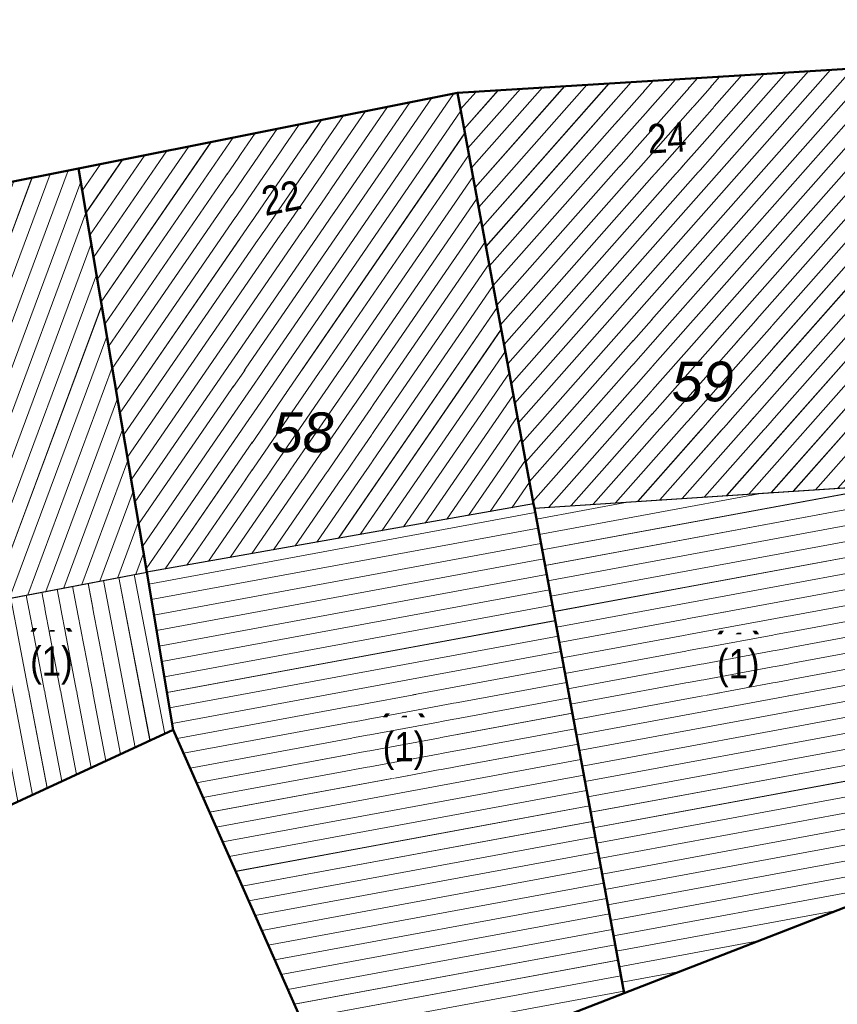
# Model space of a CAD drawing. Header units: millimetres. Extents: x 32365810 to 32368499, y 5620272 to 5622478.
# Tile 250 of 256: x 32366701 to 32366721, y 5620848 to 5620871. Entities that reach past the tile are written whole.
import ezdxf

# ---------------------------------------------------------------- set-up
doc = ezdxf.new("R2010")
doc.units = ezdxf.units.MM
for name, pattern in [('1600.1047', [0]), ('1600.2028', [0]), ('1600.2505', [0])]:
    doc.linetypes.add(name, pattern=pattern)
doc.layers.get('0').update_dxf_attribs({"color": 1, "linetype": 'CONTINUOUS'})
for name, color, linetype in [('_K_Ebene 32', 251, 'CONTINUOUS'), ('_K_Gebäude', 251, 'CONTINUOUS'), ('_K_Lagebezeichnungen', 251, 'CONTINUOUS'), ('Ebene 32', 7, 'CONTINUOUS')]:
    doc.layers.add(name, color=color, linetype=linetype)
doc.layers.add('_K_Flurstücke_Grenzpunkte', color=251, linetype='CONTINUOUS', lineweight=50)
for name, color, linetype, transparency in [('Flurstücke_Grenzpunkte', 11, 'CONTINUOUS', 0.75), ('Gebäude', 31, 'CONTINUOUS', 0.75), ('Lagebezeichnungen', 12, 'CONTINUOUS', 0.75)]:
    doc.layers.add(name, color=color, linetype=linetype, transparency=transparency)
doc.styles.add('Flurstücksnummer - K 10 700', font='ariali.ttf')
doc.styles.add('Hausnummern NRW', font='arial.ttf', dxfattribs={"width": 0.85})

# ---------------------------------------------------------------- blocks, each defined once
blk = doc.blocks.new('O741')
at = {"layer": 'Flurstücke_Grenzpunkte', "color": 7, "linetype": '1600.2028', "lineweight": 35}
for p, q in [((32366202.682, 5622225.469), (32366194.398, 5622223.817)), ((32366204.311, 5622215.826), (32366202.682, 5622225.469)), ((32366194.398, 5622223.817), (32366198.561, 5622214.728)), ((32366204.947, 5622212.058), (32366204.311, 5622215.826)), ((32366198.561, 5622214.728), (32366200.684, 5622210.093)), ((32366200.684, 5622210.093), (32366204.947, 5622212.058))]:
    blk.add_line(p, q, dxfattribs=at)
at = {"layer": 'Flurstücke_Grenzpunkte', "color": 7, "lineweight": 18, "insert": (32366199.511, 5622218.121), "char_height": 0.95, "attachment_point": 8, "line_spacing_factor": 0.69, "style": 'Flurstücksnummer - K 10 700', "bg_fill": 2}
blk.add_mtext('57', dxfattribs=at)
blk = doc.blocks.new('O749')
at = {"layer": 'Flurstücke_Grenzpunkte', "color": 7, "linetype": '1600.2028', "lineweight": 35}
for p, q in [((32366222.895, 5622208.558), (32366215.716, 5622205.769)), ((32366215.716, 5622205.769), (32366208.892, 5622203.117))]:
    blk.add_line(p, q, dxfattribs=at)
blk = doc.blocks.new('O935')
at = {"layer": 'Flurstücke_Grenzpunkte', "color": 7, "linetype": '1600.2028', "lineweight": 35}
for p, q in [((32366221.717, 5622227.891), (32366211.739, 5622227.276)), ((32366222.325, 5622217.926), (32366221.717, 5622227.891)), ((32366211.739, 5622227.276), (32366213.555, 5622217.455)), ((32366222.895, 5622208.558), (32366222.325, 5622217.926)), ((32366213.555, 5622217.455), (32366213.573, 5622217.357)), ((32366213.573, 5622217.357), (32366215.716, 5622205.769)), ((32366222.895, 5622208.558), (32366215.716, 5622205.769))]:
    blk.add_line(p, q, dxfattribs=at)
at = {"layer": 'Flurstücke_Grenzpunkte', "color": 7, "lineweight": 18, "insert": (32366217.593, 5622219.892), "char_height": 0.95, "attachment_point": 8, "line_spacing_factor": 0.69, "style": 'Flurstücksnummer - K 10 700', "bg_fill": 2}
blk.add_mtext('59', dxfattribs=at)
blk = doc.blocks.new('O1052')
at = {"layer": 'Flurstücke_Grenzpunkte', "color": 7, "linetype": '1600.2028', "lineweight": 35}
for p, q in [((32366211.739, 5622227.276), (32366202.682, 5622225.469)), ((32366211.739, 5622227.276), (32366213.555, 5622217.455)), ((32366204.311, 5622215.826), (32366202.682, 5622225.469)), ((32366213.555, 5622217.455), (32366213.573, 5622217.357)), ((32366213.573, 5622217.357), (32366215.716, 5622205.769)), ((32366204.947, 5622212.058), (32366204.311, 5622215.826)), ((32366204.947, 5622212.058), (32366208.892, 5622203.117)), ((32366215.716, 5622205.769), (32366208.892, 5622203.117))]:
    blk.add_line(p, q, dxfattribs=at)
at = {"layer": 'Flurstücke_Grenzpunkte', "color": 7, "lineweight": 18, "insert": (32366208.038, 5622218.678), "char_height": 0.95, "attachment_point": 8, "line_spacing_factor": 0.69, "style": 'Flurstücksnummer - K 10 700', "bg_fill": 2}
blk.add_mtext('58', dxfattribs=at)
blk = doc.blocks.new('O1182')
at = {"layer": 'Flurstücke_Grenzpunkte', "color": 7, "linetype": '1600.2028', "lineweight": 35}
for p, q in [((32366200.684, 5622210.093), (32366204.947, 5622212.058)), ((32366204.947, 5622212.058), (32366208.892, 5622203.117))]:
    blk.add_line(p, q, dxfattribs=at)
blk = doc.blocks.new('O1415')
at = {"layer": 'Flurstücke_Grenzpunkte', "color": 7, "linetype": '1600.2028', "lineweight": 35}
for p, q in [((32366221.717, 5622227.891), (32366211.739, 5622227.276)), ((32366211.739, 5622227.276), (32366202.682, 5622225.469)), ((32366202.682, 5622225.469), (32366194.398, 5622223.817))]:
    blk.add_line(p, q, dxfattribs=at)
blk = doc.blocks.new('O2271')
at = {"layer": 'Gebäude', "color": 7, "linetype": '1600.2505', "lineweight": 18}
for p, q in [((32366202.682, 5622225.469), (32366194.398, 5622223.817)), ((32366204.311, 5622215.826), (32366202.682, 5622225.469)), ((32366194.398, 5622223.817), (32366198.561, 5622214.728)), ((32366198.561, 5622214.728), (32366204.311, 5622215.826))]:
    blk.add_line(p, q, dxfattribs=at)
at = {"layer": 'Lagebezeichnungen', "color": 7, "lineweight": 18, "insert": (32366198.63, 5622222.885), "char_height": 0.7, "attachment_point": 8, "rotation": 11.2538, "line_spacing_factor": 0.69, "style": 'Hausnummern NRW', "bg_fill": 2}
blk.add_mtext('20', dxfattribs=at)
blk = doc.blocks.new('O2283')
at = {"layer": 'Gebäude', "color": 7, "linetype": '1600.2505', "lineweight": 18}
for p, q in [((32366222.325, 5622217.926), (32366213.573, 5622217.357)), ((32366222.325, 5622217.926), (32366222.895, 5622208.558)), ((32366213.573, 5622217.357), (32366215.716, 5622205.769)), ((32366215.716, 5622205.769), (32366222.895, 5622208.558))]:
    blk.add_line(p, q, dxfattribs=at)
at = {"layer": 'Ebene 32', "color": 7, "lineweight": 18, "insert": (32366218.443, 5622213.076), "char_height": 0.7, "attachment_point": 8, "line_spacing_factor": 0.69, "style": 'Hausnummern NRW', "bg_fill": 2}
blk.add_mtext('(1)', dxfattribs=at)
blk = doc.blocks.new('O2302')
at = {"layer": 'Gebäude', "color": 7, "linetype": '1600.2505', "lineweight": 18}
for p, q in [((32366213.555, 5622217.455), (32366204.311, 5622215.826)), ((32366213.573, 5622217.357), (32366213.555, 5622217.455)), ((32366213.573, 5622217.357), (32366215.716, 5622205.769)), ((32366204.311, 5622215.826), (32366204.947, 5622212.058)), ((32366204.947, 5622212.058), (32366208.892, 5622203.117)), ((32366208.892, 5622203.117), (32366215.716, 5622205.769))]:
    blk.add_line(p, q, dxfattribs=at)
at = {"layer": 'Ebene 32', "color": 7, "lineweight": 18, "insert": (32366210.458, 5622211.098), "char_height": 0.7, "attachment_point": 8, "line_spacing_factor": 0.69, "style": 'Hausnummern NRW', "bg_fill": 2}
blk.add_mtext('(1)', dxfattribs=at)
blk = doc.blocks.new('O2689')
at = {"layer": 'Gebäude', "color": 7, "linetype": '1600.2505', "lineweight": 18}
for p, q in [((32366233.147, 5622207.847), (32366236.264, 5622209.1)), ((32366236.264, 5622209.1), (32366238.723, 5622203.04)), ((32366233.147, 5622207.847), (32366229.706, 5622206.463)), ((32366229.706, 5622206.463), (32366230.095, 5622205.499)), ((32366230.095, 5622205.499), (32366211.141, 5622198.015)), ((32366238.723, 5622203.04), (32366232.241, 5622200.415)), ((32366232.241, 5622200.415), (32366233.165, 5622198.136)), ((32366211.141, 5622198.015), (32366213.44, 5622192.805)), ((32366214.456, 5622190.652), (32366233.165, 5622198.136)), ((32366213.44, 5622192.805), (32366214.456, 5622190.652))]:
    blk.add_line(p, q, dxfattribs=at)
at = {"layer": 'Ebene 32', "color": 7, "lineweight": 18, "insert": (32366224.397, 5622199.527), "char_height": 0.7, "attachment_point": 8, "line_spacing_factor": 0.69, "style": 'Hausnummern NRW', "bg_fill": 2}
blk.add_mtext('(4)', dxfattribs=at)
blk = doc.blocks.new('O2700')
at = {"layer": 'Gebäude', "color": 7, "linetype": '1600.2505', "lineweight": 18}
for p, q in [((32366221.717, 5622227.891), (32366211.739, 5622227.276)), ((32366221.717, 5622227.891), (32366222.325, 5622217.926)), ((32366211.739, 5622227.276), (32366213.555, 5622217.455)), ((32366222.325, 5622217.926), (32366213.573, 5622217.357)), ((32366213.573, 5622217.357), (32366213.555, 5622217.455))]:
    blk.add_line(p, q, dxfattribs=at)
at = {"layer": 'Lagebezeichnungen', "color": 7, "lineweight": 18, "insert": (32366216.76, 5622225.851), "char_height": 0.7, "attachment_point": 8, "rotation": 3.4978, "line_spacing_factor": 0.69, "style": 'Hausnummern NRW', "bg_fill": 2}
blk.add_mtext('24', dxfattribs=at)
blk = doc.blocks.new('O2720')
at = {"layer": 'Gebäude', "color": 7, "linetype": '1600.2505', "lineweight": 18}
for p, q in [((32366198.561, 5622214.728), (32366204.311, 5622215.826)), ((32366204.311, 5622215.826), (32366204.947, 5622212.058)), ((32366200.684, 5622210.093), (32366198.561, 5622214.728)), ((32366200.684, 5622210.093), (32366204.947, 5622212.058))]:
    blk.add_line(p, q, dxfattribs=at)
at = {"layer": 'Ebene 32', "color": 7, "lineweight": 18, "insert": (32366202.036, 5622213.141), "char_height": 0.7, "attachment_point": 8, "line_spacing_factor": 0.69, "style": 'Hausnummern NRW', "bg_fill": 2}
blk.add_mtext('(1)', dxfattribs=at)
blk = doc.blocks.new('O2927')
at = {"layer": 'Gebäude', "color": 7, "linetype": '1600.2505', "lineweight": 18}
for p, q in [((32366211.739, 5622227.276), (32366202.682, 5622225.469)), ((32366211.739, 5622227.276), (32366213.555, 5622217.455)), ((32366204.311, 5622215.826), (32366202.682, 5622225.469)), ((32366213.555, 5622217.455), (32366204.311, 5622215.826))]:
    blk.add_line(p, q, dxfattribs=at)
at = {"layer": 'Lagebezeichnungen', "color": 7, "lineweight": 18, "insert": (32366207.597, 5622224.422), "char_height": 0.7, "attachment_point": 8, "rotation": 11.2538, "line_spacing_factor": 0.69, "style": 'Hausnummern NRW', "bg_fill": 2}
blk.add_mtext('22', dxfattribs=at)
blk = doc.blocks.new('*X1120')
at = {"color": 253, "linetype": '1600.1047', "lineweight": 18, "true_color": 0xb2b2b2}
for p, q in [((32366198.285145, 5622215.33027), (32366202.003577, 5622225.333708)), ((32366198.505987, 5622214.848108), (32366202.435677, 5622225.419878)), ((32366197.622617, 5622216.776754), (32366200.707277, 5622225.075199)), ((32366197.84346, 5622216.294593), (32366201.139377, 5622225.161369)), ((32366198.064302, 5622215.812431), (32366201.571477, 5622225.247539)), ((32366198.884363, 5622214.789748), (32366202.735745, 5622225.150852)), ((32366197.180932, 5622217.741077), (32366199.843077, 5622224.90286)), ((32366197.401774, 5622217.258915), (32366200.275177, 5622224.98903)), ((32366196.518404, 5622219.187561), (32366198.546777, 5622224.644351)), ((32366196.739247, 5622218.705399), (32366198.978877, 5622224.730521)), ((32366196.960089, 5622218.223238), (32366199.410977, 5622224.816691)), ((32366195.855877, 5622220.634045), (32366197.250478, 5622224.385843)), ((32366196.076719, 5622220.151884), (32366197.682577, 5622224.472012)), ((32366196.297562, 5622219.669722), (32366198.114677, 5622224.558182)), ((32366199.315, 5622214.871981), (32366202.860751, 5622224.410869)), ((32366195.193349, 5622222.080529), (32366195.954178, 5622224.127334)), ((32366195.414192, 5622221.598368), (32366196.386278, 5622224.213503)), ((32366195.635034, 5622221.116206), (32366196.818378, 5622224.299673)), ((32366194.751664, 5622223.044852), (32366195.089978, 5622223.954995)), ((32366194.972506, 5622222.562691), (32366195.522078, 5622224.041164)), ((32366194.530821, 5622223.527013), (32366194.657878, 5622223.868825)), ((32366199.745636, 5622214.954214), (32366202.985757, 5622223.670885)), ((32366200.176273, 5622215.036447), (32366203.110763, 5622222.930901)), ((32366200.606909, 5622215.11868), (32366203.235769, 5622222.190918)), ((32366201.037546, 5622215.200913), (32366203.360775, 5622221.450934)), ((32366201.468183, 5622215.283145), (32366203.485781, 5622220.71095)), ((32366201.898819, 5622215.365378), (32366203.610787, 5622219.970967)), ((32366202.329456, 5622215.447611), (32366203.735793, 5622219.230983)), ((32366202.760092, 5622215.529844), (32366203.860799, 5622218.491)), ((32366203.190729, 5622215.612077), (32366203.985805, 5622217.751016)), ((32366203.621365, 5622215.69431), (32366204.110811, 5622217.011032)), ((32366204.052002, 5622215.776543), (32366204.235817, 5622216.271049))]:
    blk.add_line(p, q, dxfattribs=at)
blk = doc.blocks.new('*X1124')
at = {"color": 253, "linetype": '1600.1047', "lineweight": 18, "true_color": 0xb2b2b2}
for p, q in [((32366213.757985, 5622216.356716), (32366222.199336, 5622217.91783)), ((32366213.689792, 5622216.725464), (32366219.019299, 5622217.711084)), ((32366213.826179, 5622215.987969), (32366222.347039, 5622217.563787)), ((32366213.621598, 5622217.094211), (32366215.839262, 5622217.504338)), ((32366213.894372, 5622215.619221), (32366222.369985, 5622217.186671)), ((32366213.962565, 5622215.250474), (32366222.39293, 5622216.809556)), ((32366214.030759, 5622214.881727), (32366222.415876, 5622216.432441)), ((32366214.098952, 5622214.512979), (32366222.438822, 5622216.055325)), ((32366214.167146, 5622214.144232), (32366222.461768, 5622215.67821)), ((32366214.235339, 5622213.775484), (32366222.484713, 5622215.301095)), ((32366214.303533, 5622213.406737), (32366222.507659, 5622214.923979)), ((32366214.371726, 5622213.03799), (32366222.530605, 5622214.546864)), ((32366214.43992, 5622212.669242), (32366222.553551, 5622214.169749)), ((32366214.508113, 5622212.300495), (32366222.576496, 5622213.792633)), ((32366214.576306, 5622211.931747), (32366222.599442, 5622213.415518)), ((32366214.6445, 5622211.563), (32366222.622388, 5622213.038402)), ((32366214.712693, 5622211.194252), (32366222.645334, 5622212.661287)), ((32366214.780887, 5622210.825505), (32366222.668279, 5622212.284172)), ((32366214.84908, 5622210.456758), (32366222.691225, 5622211.907056)), ((32366214.917274, 5622210.08801), (32366222.714171, 5622211.529941)), ((32366214.985467, 5622209.719263), (32366222.737117, 5622211.152826)), ((32366215.053661, 5622209.350515), (32366222.760062, 5622210.77571)), ((32366215.121854, 5622208.981768), (32366222.783008, 5622210.398595)), ((32366215.190048, 5622208.613021), (32366222.805954, 5622210.02148)), ((32366215.258241, 5622208.244273), (32366222.8289, 5622209.644364)), ((32366215.326434, 5622207.875526), (32366222.851845, 5622209.267249)), ((32366215.394628, 5622207.506778), (32366222.874791, 5622208.890133)), ((32366215.462821, 5622207.138031), (32366222.671535, 5622208.471185)), ((32366215.531015, 5622206.769284), (32366220.798068, 5622207.743354)), ((32366215.599208, 5622206.400536), (32366218.9246, 5622207.015522)), ((32366215.667402, 5622206.031789), (32366217.051132, 5622206.287691))]:
    blk.add_line(p, q, dxfattribs=at)
blk = doc.blocks.new('*X1126')
at = {"color": 253, "linetype": '1600.1047', "lineweight": 18, "true_color": 0xb2b2b2}
for p, q in [((32366204.359285, 5622215.539933), (32366213.593227, 5622217.247626)), ((32366204.421706, 5622215.170118), (32366213.66142, 5622216.878879)), ((32366204.484127, 5622214.800303), (32366213.729614, 5622216.510131)), ((32366204.546548, 5622214.430488), (32366213.797807, 5622216.141384)), ((32366204.608969, 5622214.060674), (32366213.866001, 5622215.772636)), ((32366204.67139, 5622213.690859), (32366213.934194, 5622215.403889)), ((32366204.733811, 5622213.321044), (32366214.002387, 5622215.035142)), ((32366204.796232, 5622212.951229), (32366214.070581, 5622214.666394)), ((32366204.858653, 5622212.581414), (32366214.138774, 5622214.297647)), ((32366204.921074, 5622212.211599), (32366214.206968, 5622213.928899)), ((32366205.037956, 5622211.851856), (32366214.275161, 5622213.560152)), ((32366205.193527, 5622211.499268), (32366214.343355, 5622213.191405)), ((32366205.349098, 5622211.146679), (32366214.411548, 5622212.822657)), ((32366205.504669, 5622210.794091), (32366214.479742, 5622212.45391)), ((32366205.66024, 5622210.441503), (32366214.547935, 5622212.085162)), ((32366205.815811, 5622210.088915), (32366214.616128, 5622211.716415)), ((32366205.971382, 5622209.736327), (32366214.684322, 5622211.347667)), ((32366206.126953, 5622209.383739), (32366214.752515, 5622210.97892)), ((32366206.282524, 5622209.031151), (32366214.820709, 5622210.610173)), ((32366206.438095, 5622208.678563), (32366214.888902, 5622210.241425)), ((32366206.593666, 5622208.325975), (32366214.957096, 5622209.872678)), ((32366206.749237, 5622207.973386), (32366215.025289, 5622209.50393)), ((32366206.904808, 5622207.620798), (32366215.093483, 5622209.135183)), ((32366207.060379, 5622207.26821), (32366215.161676, 5622208.766436)), ((32366207.21595, 5622206.915622), (32366215.22987, 5622208.397688)), ((32366207.371521, 5622206.563034), (32366215.298063, 5622208.028941)), ((32366207.527092, 5622206.210446), (32366215.366256, 5622207.660193)), ((32366207.682663, 5622205.857858), (32366215.43445, 5622207.291446)), ((32366207.838234, 5622205.50527), (32366215.502643, 5622206.922699)), ((32366207.993805, 5622205.152681), (32366215.570837, 5622206.553951)), ((32366208.149376, 5622204.800093), (32366215.63903, 5622206.185204)), ((32366208.304947, 5622204.447505), (32366215.707224, 5622205.816456)), ((32366208.460518, 5622204.094917), (32366214.084715, 5622205.135036)), ((32366208.616089, 5622203.742329), (32366212.212481, 5622204.407433)), ((32366208.77166, 5622203.389741), (32366210.340247, 5622203.67983))]:
    blk.add_line(p, q, dxfattribs=at)
blk = doc.blocks.new('*X1240')
at = {"color": 253, "linetype": '1600.1047', "lineweight": 18, "true_color": 0xb2b2b2}
for p, q in [((32366238.14368, 5622202.805394), (32366235.741205, 5622208.889842)), ((32366238.491273, 5622202.946158), (32366236.089151, 5622209.029713)), ((32366237.448493, 5622202.523866), (32366235.045313, 5622208.610101)), ((32366237.796086, 5622202.66463), (32366235.393259, 5622208.749971)), ((32366237.100899, 5622202.383102), (32366234.697367, 5622208.47023)), ((32366236.405713, 5622202.101574), (32366234.001474, 5622208.190489)), ((32366236.753306, 5622202.242338), (32366234.34942, 5622208.33036)), ((32366235.710526, 5622201.820045), (32366233.305582, 5622207.910748)), ((32366236.058119, 5622201.96081), (32366233.653528, 5622208.050619)), ((32366235.362932, 5622201.679281), (32366232.95765, 5622207.770842)), ((32366234.667746, 5622201.397753), (32366232.261809, 5622207.490969)), ((32366235.015339, 5622201.538517), (32366232.60973, 5622207.630905)), ((32366233.972559, 5622201.116225), (32366231.565969, 5622207.211096)), ((32366234.320152, 5622201.256989), (32366231.913889, 5622207.351032)), ((32366233.624965, 5622200.975461), (32366231.218049, 5622207.071159)), ((32366232.929779, 5622200.693933), (32366230.522209, 5622206.791286)), ((32366233.277372, 5622200.834697), (32366230.870129, 5622206.931223)), ((32366233.137746, 5622198.125098), (32366229.826368, 5622206.511413)), ((32366232.582185, 5622200.553169), (32366230.174289, 5622206.65135)), ((32366232.789567, 5622197.985819), (32366229.859644, 5622205.406069)), ((32366232.093207, 5622197.70726), (32366229.162055, 5622205.130626)), ((32366232.441387, 5622197.846539), (32366229.510849, 5622205.268348)), ((32366231.396848, 5622197.428701), (32366228.464465, 5622204.855182)), ((32366231.745028, 5622197.567981), (32366228.81326, 5622204.992904)), ((32366231.048668, 5622197.289422), (32366228.115671, 5622204.71746)), ((32366230.352309, 5622197.010863), (32366227.418081, 5622204.442017)), ((32366230.700489, 5622197.150143), (32366227.766876, 5622204.579739)), ((32366229.65595, 5622196.732305), (32366226.720492, 5622204.166573)), ((32366230.004129, 5622196.871584), (32366227.069287, 5622204.304295)), ((32366228.95959, 5622196.453746), (32366226.022903, 5622203.89113)), ((32366229.30777, 5622196.593025), (32366226.371698, 5622204.028851)), ((32366228.611411, 5622196.314467), (32366225.674108, 5622203.753408)), ((32366227.915051, 5622196.035908), (32366224.976519, 5622203.477964)), ((32366228.263231, 5622196.175188), (32366225.325314, 5622203.615686)), ((32366227.218692, 5622195.75735), (32366224.27893, 5622203.202521)), ((32366227.566872, 5622195.896629), (32366224.627724, 5622203.340242)), ((32366226.870512, 5622195.61807), (32366223.930135, 5622203.064799)), ((32366226.174153, 5622195.339512), (32366223.232546, 5622202.789355)), ((32366226.522333, 5622195.478791), (32366223.58134, 5622202.927077)), ((32366225.477794, 5622195.060953), (32366222.534956, 5622202.513911)), ((32366225.825973, 5622195.200232), (32366222.883751, 5622202.651633)), ((32366225.129614, 5622194.921674), (32366222.186162, 5622202.37619)), ((32366224.433255, 5622194.643115), (32366221.488573, 5622202.100746)), ((32366224.781435, 5622194.782395), (32366221.837367, 5622202.238468)), ((32366223.736896, 5622194.364557), (32366220.790983, 5622201.825302)), ((32366224.085075, 5622194.503836), (32366221.139778, 5622201.963024)), ((32366223.040536, 5622194.085998), (32366220.093394, 5622201.549859)), ((32366223.388716, 5622194.225277), (32366220.442189, 5622201.687581)), ((32366222.692357, 5622193.946719), (32366219.744599, 5622201.412137)), ((32366221.995997, 5622193.66816), (32366219.04701, 5622201.136693)), ((32366222.344177, 5622193.807439), (32366219.395805, 5622201.274415)), ((32366221.299638, 5622193.389601), (32366218.349421, 5622200.86125)), ((32366221.647818, 5622193.528881), (32366218.698215, 5622200.998972)), ((32366220.951458, 5622193.250322), (32366218.000626, 5622200.723528)), ((32366220.255099, 5622192.971764), (32366217.303037, 5622200.448084)), ((32366220.603279, 5622193.111043), (32366217.651831, 5622200.585806)), ((32366219.55874, 5622192.693205), (32366216.605447, 5622200.172641)), ((32366219.906919, 5622192.832484), (32366216.954242, 5622200.310363)), ((32366218.86238, 5622192.414646), (32366215.907858, 5622199.897197)), ((32366219.21056, 5622192.553926), (32366216.256653, 5622200.034919)), ((32366218.514201, 5622192.275367), (32366215.559064, 5622199.759475)), ((32366217.817841, 5622191.996808), (32366214.861474, 5622199.484032)), ((32366218.166021, 5622192.136088), (32366215.210269, 5622199.621754)), ((32366217.121482, 5622191.71825), (32366214.163885, 5622199.208588)), ((32366217.469662, 5622191.857529), (32366214.51268, 5622199.34631)), ((32366216.773302, 5622191.57897), (32366213.81509, 5622199.070866)), ((32366216.076943, 5622191.300412), (32366213.117501, 5622198.795423)), ((32366216.425123, 5622191.439691), (32366213.466296, 5622198.933145)), ((32366215.380584, 5622191.021853), (32366212.419912, 5622198.519979)), ((32366215.728763, 5622191.161133), (32366212.768706, 5622198.657701)), ((32366214.684224, 5622190.743295), (32366211.722322, 5622198.244536)), ((32366215.032404, 5622190.882574), (32366212.071117, 5622198.382257)), ((32366213.605223, 5622192.454876), (32366211.373528, 5622198.106814))]:
    blk.add_line(p, q, dxfattribs=at)
blk = doc.blocks.new('*X1243')
at = {"color": 253, "linetype": '1600.1047', "lineweight": 18, "true_color": 0xb2b2b2}
for p, q in [((32366213.369629, 5622218.457494), (32366221.707204, 5622227.890396)), ((32366212.763509, 5622221.735413), (32366218.001931, 5622227.662019)), ((32366212.850098, 5622221.267139), (32366218.531256, 5622227.694645)), ((32366212.936686, 5622220.798865), (32366219.060581, 5622227.72727)), ((32366213.023275, 5622220.330591), (32366219.589905, 5622227.759895)), ((32366213.109863, 5622219.862317), (32366220.11923, 5622227.79252)), ((32366213.196452, 5622219.394043), (32366220.648554, 5622227.825146)), ((32366213.28304, 5622218.925769), (32366221.177879, 5622227.857771)), ((32366212.15739, 5622225.013332), (32366214.296659, 5622227.433643)), ((32366212.243978, 5622224.545058), (32366214.825984, 5622227.466268)), ((32366212.330567, 5622224.076784), (32366215.355308, 5622227.498893)), ((32366212.417155, 5622223.60851), (32366215.884633, 5622227.531518)), ((32366212.503744, 5622223.140236), (32366216.413957, 5622227.564144)), ((32366212.590332, 5622222.671962), (32366216.943282, 5622227.596769)), ((32366212.676921, 5622222.203688), (32366217.472607, 5622227.629394)), ((32366211.811035, 5622226.886429), (32366212.17936, 5622227.303142)), ((32366211.897624, 5622226.418155), (32366212.708685, 5622227.335767)), ((32366211.984212, 5622225.949881), (32366213.23801, 5622227.368392)), ((32366212.070801, 5622225.481607), (32366213.767334, 5622227.401017)), ((32366213.456217, 5622217.98922), (32366221.748719, 5622227.371128)), ((32366213.542806, 5622217.520946), (32366221.781037, 5622226.841453)), ((32366213.918222, 5622217.379444), (32366221.813354, 5622226.311777)), ((32366214.449224, 5622217.413966), (32366221.845671, 5622225.782102)), ((32366214.980225, 5622217.448489), (32366221.877989, 5622225.252427)), ((32366215.511227, 5622217.483011), (32366221.910306, 5622224.722752)), ((32366216.042228, 5622217.517534), (32366221.942623, 5622224.193077)), ((32366216.57323, 5622217.552056), (32366221.974941, 5622223.663402)), ((32366217.104231, 5622217.586578), (32366222.007258, 5622223.133727)), ((32366217.635233, 5622217.621101), (32366222.039575, 5622222.604052)), ((32366218.166234, 5622217.655623), (32366222.071893, 5622222.074377)), ((32366218.697236, 5622217.690145), (32366222.10421, 5622221.544702)), ((32366219.228237, 5622217.724668), (32366222.136527, 5622221.015027)), ((32366219.759239, 5622217.75919), (32366222.168845, 5622220.485352)), ((32366220.29024, 5622217.793713), (32366222.201162, 5622219.955677)), ((32366220.821242, 5622217.828235), (32366222.233479, 5622219.426002)), ((32366221.352243, 5622217.862757), (32366222.265797, 5622218.896327)), ((32366221.883244, 5622217.89728), (32366222.298114, 5622218.366652))]:
    blk.add_line(p, q, dxfattribs=at)
blk = doc.blocks.new('*X1249')
at = {"color": 253, "linetype": '1600.1047', "lineweight": 18, "true_color": 0xb2b2b2}
for p, q in [((32366204.390355, 5622211.801418), (32366203.646066, 5622215.699026)), ((32366204.741245, 5622211.963159), (32366204.014411, 5622215.769364)), ((32366202.986794, 5622211.154457), (32366202.172689, 5622215.417675)), ((32366203.337685, 5622211.316197), (32366202.541033, 5622215.488013)), ((32366203.688575, 5622211.477938), (32366202.909378, 5622215.558351)), ((32366204.039465, 5622211.639678), (32366203.277722, 5622215.628689)), ((32366201.934124, 5622210.669236), (32366201.067656, 5622215.206662)), ((32366202.285014, 5622210.830976), (32366201.436, 5622215.277)), ((32366202.635904, 5622210.992717), (32366201.804344, 5622215.347338)), ((32366200.881454, 5622210.184015), (32366199.962622, 5622214.995649)), ((32366201.232344, 5622210.345755), (32366200.330967, 5622215.065987)), ((32366201.583234, 5622210.507495), (32366200.699311, 5622215.136324)), ((32366199.088199, 5622213.577002), (32366198.857589, 5622214.784636)), ((32366199.742946, 5622212.147538), (32366199.225934, 5622214.854973)), ((32366200.397694, 5622210.718073), (32366199.594278, 5622214.925311))]:
    blk.add_line(p, q, dxfattribs=at)
blk = doc.blocks.new('*X1309')
at = {"color": 253, "linetype": '1600.1047', "lineweight": 18, "true_color": 0xb2b2b2}
for p, q in [((32366204.20757, 5622216.438265), (32366211.6506, 5622227.258363)), ((32366203.938353, 5622218.031913), (32366210.067916, 5622226.942595)), ((32366204.028092, 5622217.500697), (32366210.595477, 5622227.047851)), ((32366204.117831, 5622216.969481), (32366211.123039, 5622227.153107)), ((32366203.758876, 5622219.094345), (32366209.012794, 5622226.732083)), ((32366203.848614, 5622218.563129), (32366209.540355, 5622226.837339)), ((32366204.297308, 5622215.907049), (32366211.819271, 5622226.841892)), ((32366203.579398, 5622220.156778), (32366207.957672, 5622226.521571)), ((32366203.669137, 5622219.625561), (32366208.485233, 5622226.626827)), ((32366203.399921, 5622221.21921), (32366206.90255, 5622226.311059)), ((32366203.489659, 5622220.687994), (32366207.430111, 5622226.416315)), ((32366204.749919, 5622215.903347), (32366211.9157, 5622226.320402)), ((32366203.220443, 5622222.281642), (32366205.847428, 5622226.100548)), ((32366203.310182, 5622221.750426), (32366206.374989, 5622226.205804)), ((32366202.951227, 5622223.87529), (32366204.264744, 5622225.78478)), ((32366203.040965, 5622223.344074), (32366204.792305, 5622225.890036)), ((32366203.130704, 5622222.812858), (32366205.319866, 5622225.995292)), ((32366205.267861, 5622215.99462), (32366212.012128, 5622225.798911)), ((32366202.771749, 5622224.937722), (32366203.209622, 5622225.574268)), ((32366202.861488, 5622224.406506), (32366203.737183, 5622225.679524)), ((32366205.785804, 5622216.085893), (32366212.108557, 5622225.27742)), ((32366206.303746, 5622216.177166), (32366212.204986, 5622224.75593)), ((32366206.821688, 5622216.268439), (32366212.301415, 5622224.234439)), ((32366207.339631, 5622216.359713), (32366212.397843, 5622223.712948)), ((32366207.857573, 5622216.450986), (32366212.494272, 5622223.191458)), ((32366208.375516, 5622216.542259), (32366212.590701, 5622222.669967)), ((32366208.893458, 5622216.633532), (32366212.68713, 5622222.148476)), ((32366209.411401, 5622216.724805), (32366212.783559, 5622221.626986)), ((32366209.929343, 5622216.816078), (32366212.879987, 5622221.105495)), ((32366210.447285, 5622216.907351), (32366212.976416, 5622220.584004)), ((32366210.965228, 5622216.998624), (32366213.072845, 5622220.062514)), ((32366211.48317, 5622217.089897), (32366213.169274, 5622219.541023)), ((32366212.001113, 5622217.18117), (32366213.265702, 5622219.019532)), ((32366212.519055, 5622217.272443), (32366213.362131, 5622218.498042)), ((32366213.036998, 5622217.363716), (32366213.45856, 5622217.976551))]:
    blk.add_line(p, q, dxfattribs=at)

msp = doc.modelspace()

# ---------------------------------------------------------------- linework, layer by layer
at = {"layer": '_K_Flurstücke_Grenzpunkte', "linetype": '1600.2028', "lineweight": 35}
for p, q in [((32366721.542, 5620870.145), (32366711.564, 5620869.53)), ((32366711.564, 5620869.53), (32366702.507, 5620867.723)), ((32366702.507, 5620867.723), (32366694.223, 5620866.071))]:
    msp.add_line(p, q, dxfattribs=at)
at = {"layer": '_K_Flurstücke_Grenzpunkte', "linetype": '1600.2028'}
for points in [[(32366731.578, 5620854.254), (32366722.72, 5620850.812), (32366715.541, 5620848.023), (32366708.717, 5620845.371), (32366710.966, 5620840.269), (32366713.265, 5620835.059), (32366714.281, 5620832.906), (32366715.625, 5620830.056), (32366715.875, 5620830.156), (32366725.949, 5620834.177), (32366734.177, 5620837.462), (32366732.99, 5620840.39), (32366732.066, 5620842.669), (32366738.548, 5620845.294), (32366739.474, 5620845.669), (32366748.735, 5620849.418), (32366746.265, 5620855.504), (32366745.062, 5620858.467), (32366740.606, 5620869.443), (32366739.861, 5620871.277), (32366737.916, 5620871.157), (32366730.522, 5620870.701), (32366731.159, 5620860.782), (32366731.226, 5620859.736)], [(32366694.223, 5620866.071), (32366698.386, 5620856.982), (32366700.509, 5620852.347), (32366704.772, 5620854.312), (32366704.136, 5620858.08), (32366702.507, 5620867.723)]]:
    msp.add_lwpolyline(points, close=True, dxfattribs=at)
at = {"layer": '_K_Gebäude', "linetype": '1600.1047', "lineweight": 18}
for p, q in [((32366712.935, 5620862.116), (32366719.945, 5620870.046)), ((32366713.022, 5620861.648), (32366720.474, 5620870.079)), ((32366713.108, 5620861.179), (32366721.003, 5620870.111)), ((32366713.195, 5620860.711), (32366721.533, 5620870.144)), ((32366712.243, 5620865.862), (32366715.71, 5620869.785)), ((32366712.329, 5620865.394), (32366716.239, 5620869.818)), ((32366712.416, 5620864.926), (32366716.769, 5620869.85)), ((32366712.502, 5620864.457), (32366717.298, 5620869.883)), ((32366712.589, 5620863.989), (32366717.827, 5620869.916)), ((32366712.676, 5620863.521), (32366718.357, 5620869.948)), ((32366712.762, 5620863.053), (32366718.886, 5620869.981)), ((32366712.849, 5620862.584), (32366719.415, 5620870.014)), ((32366711.636, 5620869.14), (32366712.005, 5620869.557)), ((32366711.723, 5620868.672), (32366712.534, 5620869.589)), ((32366711.81, 5620868.204), (32366713.063, 5620869.622)), ((32366711.896, 5620867.735), (32366713.593, 5620869.655)), ((32366711.983, 5620867.267), (32366714.122, 5620869.687)), ((32366712.069, 5620866.799), (32366714.651, 5620869.72)), ((32366712.156, 5620866.33), (32366715.181, 5620869.753)), ((32366713.282, 5620860.243), (32366721.574, 5620869.625)), ((32366703.943, 5620859.223), (32366710.948, 5620869.407)), ((32366704.033, 5620858.692), (32366711.476, 5620869.512)), ((32366703.674, 5620860.817), (32366709.366, 5620869.091)), ((32366703.764, 5620860.286), (32366709.893, 5620869.196)), ((32366703.854, 5620859.754), (32366710.421, 5620869.302)), ((32366704.123, 5620858.161), (32366711.645, 5620869.096)), ((32366713.368, 5620859.775), (32366721.606, 5620869.095)), ((32366703.495, 5620861.879), (32366708.311, 5620868.88)), ((32366703.584, 5620861.348), (32366708.838, 5620868.986)), ((32366703.315, 5620862.942), (32366707.256, 5620868.67)), ((32366703.405, 5620862.41), (32366707.783, 5620868.775)), ((32366703.136, 5620864.004), (32366706.2, 5620868.459)), ((32366703.225, 5620863.473), (32366706.728, 5620868.565)), ((32366704.575, 5620858.157), (32366711.741, 5620868.574)), ((32366713.744, 5620859.633), (32366721.639, 5620868.565)), ((32366702.866, 5620865.598), (32366704.618, 5620868.144)), ((32366702.956, 5620865.067), (32366705.145, 5620868.249)), ((32366703.046, 5620864.535), (32366705.673, 5620868.354)), ((32366702.687, 5620866.66), (32366703.563, 5620867.933)), ((32366702.777, 5620866.129), (32366704.09, 5620868.038)), ((32366705.093, 5620858.248), (32366711.838, 5620868.053)), ((32366714.275, 5620859.668), (32366721.671, 5620868.036)), ((32366698.331, 5620857.102), (32366702.261, 5620867.674)), ((32366702.597, 5620867.191), (32366703.035, 5620867.828)), ((32366697.89, 5620858.066), (32366701.397, 5620867.501)), ((32366698.111, 5620857.584), (32366701.829, 5620867.587)), ((32366705.611, 5620858.34), (32366711.934, 5620867.531)), ((32366714.806, 5620859.702), (32366721.703, 5620867.506)), ((32366698.71, 5620857.043), (32366702.561, 5620867.405)), ((32366706.129, 5620858.431), (32366712.03, 5620867.01)), ((32366715.337, 5620859.737), (32366721.736, 5620866.976)), ((32366699.14, 5620857.126), (32366702.686, 5620866.665)), ((32366706.647, 5620858.522), (32366712.127, 5620866.488)), ((32366715.868, 5620859.771), (32366721.768, 5620866.447)), ((32366699.571, 5620857.208), (32366702.811, 5620865.925)), ((32366707.165, 5620858.613), (32366712.223, 5620865.967)), ((32366716.399, 5620859.806), (32366721.8, 5620865.917)), ((32366707.683, 5620858.705), (32366712.32, 5620865.445)), ((32366716.93, 5620859.84), (32366721.833, 5620865.387)), ((32366700.002, 5620857.29), (32366702.936, 5620865.185)), ((32366708.201, 5620858.796), (32366712.416, 5620864.924)), ((32366717.461, 5620859.875), (32366721.865, 5620864.858)), ((32366700.432, 5620857.372), (32366703.061, 5620864.445)), ((32366708.719, 5620858.887), (32366712.513, 5620864.402)), ((32366717.992, 5620859.909), (32366721.897, 5620864.328)), ((32366700.863, 5620857.455), (32366703.186, 5620863.705)), ((32366709.237, 5620858.978), (32366712.609, 5620863.881)), ((32366718.523, 5620859.944), (32366721.93, 5620863.798)), ((32366709.755, 5620859.07), (32366712.705, 5620863.359)), ((32366719.054, 5620859.978), (32366721.962, 5620863.269)), ((32366701.294, 5620857.537), (32366703.311, 5620862.965)), ((32366710.273, 5620859.161), (32366712.802, 5620862.838)), ((32366719.585, 5620860.013), (32366721.994, 5620862.739)), ((32366710.791, 5620859.252), (32366712.898, 5620862.316)), ((32366701.724, 5620857.619), (32366703.436, 5620862.225)), ((32366720.116, 5620860.047), (32366722.027, 5620862.209)), ((32366711.309, 5620859.344), (32366712.995, 5620861.795)), ((32366702.155, 5620857.701), (32366703.561, 5620861.485)), ((32366711.827, 5620859.435), (32366713.091, 5620861.273)), ((32366702.586, 5620857.784), (32366703.686, 5620860.745)), ((32366712.344, 5620859.526), (32366713.188, 5620860.752)), ((32366712.862, 5620859.617), (32366713.284, 5620860.23)), ((32366713.583, 5620858.61), (32366722.025, 5620860.171)), ((32366703.016, 5620857.866), (32366703.811, 5620860.005)), ((32366713.515, 5620858.979), (32366718.845, 5620859.965)), ((32366713.447, 5620859.348), (32366715.665, 5620859.758)), ((32366713.652, 5620858.242), (32366722.172, 5620859.817)), ((32366704.185, 5620857.794), (32366713.419, 5620859.501)), ((32366713.72, 5620857.873), (32366722.195, 5620859.44)), ((32366703.447, 5620857.948), (32366703.936, 5620859.265)), ((32366704.247, 5620857.424), (32366713.487, 5620859.133)), ((32366713.788, 5620857.504), (32366722.218, 5620859.063)), ((32366704.31, 5620857.054), (32366713.555, 5620858.764)), ((32366703.877, 5620858.03), (32366704.061, 5620858.525)), ((32366713.856, 5620857.135), (32366722.241, 5620858.686)), ((32366704.372, 5620856.684), (32366713.623, 5620858.395)), ((32366713.924, 5620856.767), (32366722.264, 5620858.309)), ((32366704.567, 5620854.217), (32366703.84, 5620858.023)), ((32366704.434, 5620856.314), (32366713.691, 5620858.026)), ((32366703.514, 5620853.732), (32366702.735, 5620857.812)), ((32366703.865, 5620853.893), (32366703.103, 5620857.882)), ((32366704.216, 5620854.055), (32366703.471, 5620857.953)), ((32366713.993, 5620856.398), (32366722.287, 5620857.932)), ((32366702.461, 5620853.246), (32366701.63, 5620857.601)), ((32366702.812, 5620853.408), (32366701.998, 5620857.671)), ((32366703.163, 5620853.57), (32366702.366, 5620857.742)), ((32366704.497, 5620855.945), (32366713.76, 5620857.658)), ((32366714.061, 5620856.029), (32366722.31, 5620857.555)), ((32366701.409, 5620852.761), (32366700.525, 5620857.39)), ((32366701.76, 5620852.923), (32366700.893, 5620857.46)), ((32366702.11, 5620853.085), (32366701.261, 5620857.531)), ((32366704.559, 5620855.575), (32366713.828, 5620857.289)), ((32366714.129, 5620855.66), (32366722.333, 5620857.178)), ((32366704.622, 5620855.205), (32366713.896, 5620856.92)), ((32366714.197, 5620855.292), (32366722.356, 5620856.801)), ((32366704.684, 5620854.835), (32366713.964, 5620856.551)), ((32366714.265, 5620854.923), (32366722.379, 5620856.423)), ((32366704.747, 5620854.465), (32366714.032, 5620856.183)), ((32366714.334, 5620854.554), (32366722.402, 5620856.046)), ((32366704.863, 5620854.106), (32366714.101, 5620855.814)), ((32366705.019, 5620853.753), (32366714.169, 5620855.445)), ((32366714.402, 5620854.185), (32366722.425, 5620855.669)), ((32366714.47, 5620853.817), (32366722.448, 5620855.292)), ((32366705.175, 5620853.4), (32366714.237, 5620855.076)), ((32366714.538, 5620853.448), (32366722.471, 5620854.915)), ((32366705.33, 5620853.048), (32366714.305, 5620854.708)), ((32366714.606, 5620853.079), (32366722.494, 5620854.538)), ((32366705.486, 5620852.695), (32366714.373, 5620854.339)), ((32366714.675, 5620852.71), (32366722.517, 5620854.161)), ((32366705.641, 5620852.343), (32366714.442, 5620853.97)), ((32366705.797, 5620851.99), (32366714.51, 5620853.601)), ((32366714.743, 5620852.342), (32366722.54, 5620853.784)), ((32366714.811, 5620851.973), (32366722.563, 5620853.406)), ((32366705.952, 5620851.637), (32366714.578, 5620853.233)), ((32366706.108, 5620851.285), (32366714.646, 5620852.864)), ((32366714.879, 5620851.604), (32366722.585, 5620853.029)), ((32366714.947, 5620851.235), (32366722.608, 5620852.652)), ((32366706.264, 5620850.932), (32366714.714, 5620852.495)), ((32366715.015, 5620850.867), (32366722.631, 5620852.275)), ((32366706.419, 5620850.58), (32366714.783, 5620852.126)), ((32366706.575, 5620850.227), (32366714.851, 5620851.758)), ((32366715.084, 5620850.498), (32366722.654, 5620851.898)), ((32366715.152, 5620850.129), (32366722.677, 5620851.521)), ((32366706.73, 5620849.874), (32366714.919, 5620851.389)), ((32366706.886, 5620849.522), (32366714.987, 5620851.02)), ((32366715.22, 5620849.76), (32366722.7, 5620851.144)), ((32366707.041, 5620849.169), (32366715.055, 5620850.651)), ((32366715.288, 5620849.392), (32366722.497, 5620850.725)), ((32366707.197, 5620848.817), (32366715.123, 5620850.283)), ((32366707.353, 5620848.464), (32366715.192, 5620849.914)), ((32366715.356, 5620849.023), (32366720.623, 5620849.997)), ((32366707.508, 5620848.112), (32366715.26, 5620849.545)), ((32366707.664, 5620847.759), (32366715.328, 5620849.176)), ((32366715.425, 5620848.654), (32366718.75, 5620849.269)), ((32366707.819, 5620847.406), (32366715.396, 5620848.808)), ((32366707.975, 5620847.054), (32366715.464, 5620848.439)), ((32366715.493, 5620848.285), (32366716.877, 5620848.541)), ((32366708.13, 5620846.701), (32366715.533, 5620848.07))]:
    msp.add_line(p, q, dxfattribs=at)
at = {"layer": '_K_Gebäude', "linetype": '1600.2505', "lineweight": -2}
msp.add_lwpolyline([(32366694.223, 5620866.071), (32366698.386, 5620856.982), (32366704.136, 5620858.08), (32366702.507, 5620867.723)], close=True, dxfattribs=at)

# ---------------------------------------------------------------- next in the draw order: texts
at = {"layer": '_K_Ebene 32', "lineweight": 18, "char_height": 1, "attachment_point": 8, "line_spacing_factor": 0.69, "style": 'Hausnummern NRW', "bg_fill": 2}
for insert in [(32366701.861, 5620855.395), (32366718.268, 5620855.33), (32366710.283, 5620853.352)]:
    msp.add_mtext('(1)', dxfattribs=dict(at, insert=insert))
at = {"layer": '_K_Lagebezeichnungen', "lineweight": 18, "char_height": 1, "attachment_point": 8, "line_spacing_factor": 0.69, "style": 'Hausnummern NRW', "bg_fill": 2}
for s, insert, rotation in [('24', (32366716.585, 5620868.105), 3.4977), ('22', (32366707.422, 5620866.676), 11.2537)]:
    msp.add_mtext(s, dxfattribs=dict(at, insert=insert, rotation=rotation))

# ---------------------------------------------------------------- next in the draw order: linework, layer by layer
at = {"layer": '_K_Flurstücke_Grenzpunkte', "linetype": '1600.2028'}
for points in [[(32366713.398, 5620859.611), (32366713.38, 5620859.709), (32366711.564, 5620869.53), (32366721.542, 5620870.145), (32366722.15, 5620860.18), (32366722.72, 5620850.812), (32366715.541, 5620848.023)], [(32366702.507, 5620867.723), (32366711.564, 5620869.53), (32366713.38, 5620859.709), (32366713.398, 5620859.611), (32366715.541, 5620848.023), (32366708.717, 5620845.371), (32366704.772, 5620854.312), (32366704.136, 5620858.08)]]:
    msp.add_lwpolyline(points, close=True, dxfattribs=at)
msp.add_lwpolyline([(32366674.758, 5620840.477), (32366678.668, 5620842.279), (32366684.564, 5620844.997), (32366690.006, 5620847.505), (32366700.509, 5620852.347), (32366704.772, 5620854.312), (32366708.717, 5620845.371), (32366710.966, 5620840.269), (32366713.265, 5620835.059), (32366714.281, 5620832.906), (32366715.625, 5620830.056), (32366715.393, 5620829.963), (32366725.695, 5620808.119)], dxfattribs=at)
at = {"layer": '_K_Gebäude', "linetype": '1600.2505', "lineweight": -2}
for points in [[(32366711.564, 5620869.53), (32366713.38, 5620859.709), (32366713.398, 5620859.611), (32366722.15, 5620860.18), (32366721.542, 5620870.145)], [(32366702.507, 5620867.723), (32366711.564, 5620869.53), (32366713.38, 5620859.709), (32366704.136, 5620858.08)]]:
    msp.add_lwpolyline(points, close=True, dxfattribs=at)
at = {"layer": '_K_Gebäude', "linetype": '1600.2505', "lineweight": 18}
for points in [[(32366715.541, 5620848.023), (32366722.72, 5620850.812), (32366722.15, 5620860.18), (32366713.398, 5620859.611)], [(32366704.136, 5620858.08), (32366704.772, 5620854.312), (32366708.717, 5620845.371), (32366715.541, 5620848.023), (32366713.398, 5620859.611), (32366713.38, 5620859.709)], [(32366704.136, 5620858.08), (32366704.772, 5620854.312), (32366700.509, 5620852.347), (32366698.386, 5620856.982)]]:
    msp.add_lwpolyline(points, close=True, dxfattribs=at)

# ---------------------------------------------------------------- next in the draw order: block references
at = {"layer": 'Flurstücke_Grenzpunkte', "color": 7, "true_color": 0xffffff}
msp.add_blockref('O741', (499.825, -1357.746), dxfattribs=at)

# ---------------------------------------------------------------- next in the draw order: texts
at = {"layer": '_K_Flurstücke_Grenzpunkte', "lineweight": 18, "char_height": 1.3, "attachment_point": 8, "line_spacing_factor": 0.69, "style": 'Flurstücksnummer - K 10 700', "bg_fill": 2}
for s, insert in [('59', (32366717.418, 5620862.146)), ('58', (32366707.863, 5620860.932))]:
    msp.add_mtext(s, dxfattribs=dict(at, insert=insert))

# ---------------------------------------------------------------- next in the draw order: block references
at = {"layer": 'Flurstücke_Grenzpunkte', "color": 7, "true_color": 0xffffff}
msp.add_blockref('O749', (499.825, -1357.746), dxfattribs=at)

# ---------------------------------------------------------------- next in the draw order: block references
msp.add_blockref('O935', (499.825, -1357.746), dxfattribs=at)

# ---------------------------------------------------------------- next in the draw order: block references
msp.add_blockref('O1052', (499.825, -1357.746), dxfattribs=at)

# ---------------------------------------------------------------- next in the draw order: block references
msp.add_blockref('O1182', (499.825, -1357.746), dxfattribs=at)

# ---------------------------------------------------------------- next in the draw order: block references
msp.add_blockref('O1415', (499.825, -1357.746), dxfattribs=at)

# ---------------------------------------------------------------- next in the draw order: block references
at = {"layer": 'Gebäude', "color": 7, "true_color": 0xffffff}
for name in ['O2271', 'O2283']:
    msp.add_blockref(name, (499.825, -1357.746), dxfattribs=at)

# ---------------------------------------------------------------- next in the draw order: block references
msp.add_blockref('O2302', (499.825, -1357.746), dxfattribs=at)

# ---------------------------------------------------------------- next in the draw order: block references
for name in ['O2700', 'O2720', 'O2689']:
    msp.add_blockref(name, (499.825, -1357.746), dxfattribs=at)

# ---------------------------------------------------------------- next in the draw order: block references
for name in ['O2927', '*X1240']:
    msp.add_blockref(name, (499.825, -1357.746), dxfattribs=at)

# ---------------------------------------------------------------- next in the draw order: block references
for name in ['*X1243', '*X1309', '*X1120', '*X1124', '*X1126', '*X1249']:
    msp.add_blockref(name, (499.825, -1357.746), dxfattribs=at)

doc.saveas('drawing.dxf')
